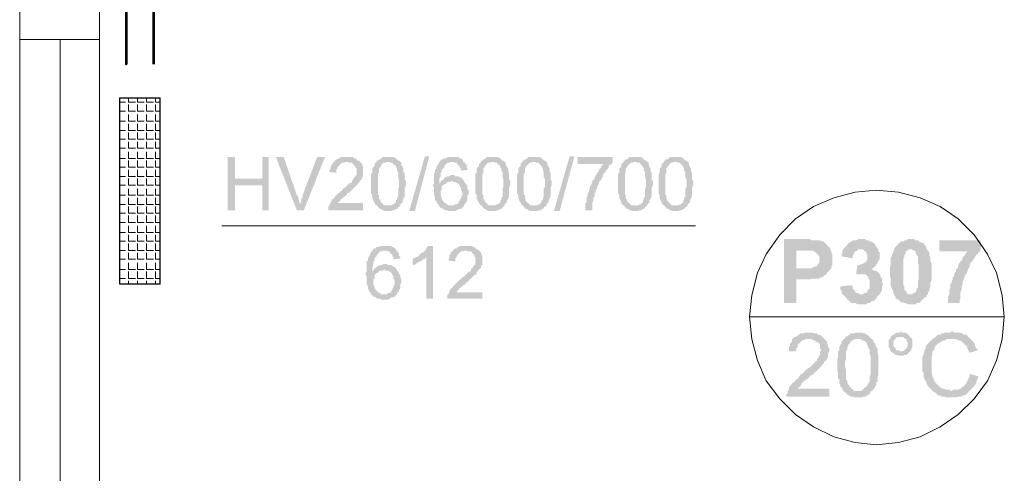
# Model space of a CAD drawing. Header units: millimetres. Extents: x 16 to 647, y 3 to 417.
# Tile 38 of 80: x 160 to 197, y 222 to 239. Entities that reach past the tile are written whole.
import ezdxf

# ---------------------------------------------------------------- set-up
doc = ezdxf.new("R2010")
doc.units = ezdxf.units.MM
doc.header["$MEASUREMENT"] = 0
doc.layers.get('0').update_dxf_attribs({"linetype": 'CONTINUOUS'})

msp = doc.modelspace()

# ---------------------------------------------------------------- hatches: boundary and pattern name
for points in [[(174.422, 231.972), (175.018, 234.04), (175.183, 234.04), (174.637, 231.972)], [(179.882, 231.972), (180.478, 234.04), (180.66, 234.04), (180.097, 231.972)], [(167.854, 234.007), (167.572, 234.007), (167.572, 232.005), (167.854, 232.005), (167.854, 232.948), (168.879, 232.948), (167.854, 233.196)], [(169.128, 234.007), (168.879, 234.007), (168.879, 233.196), (167.854, 233.196), (168.879, 232.948), (168.879, 232.005), (169.128, 232.005)], [(169.69, 234.007), (169.392, 234.007), (170.186, 232.005), (170.319, 232.22), (170.302, 232.237), (170.269, 232.303), (170.269, 232.386), (170.236, 232.435), (170.236, 232.518), (170.186, 232.568)], [(171.245, 234.007), (170.948, 234.007), (170.402, 232.568), (170.402, 232.468), (170.352, 232.435), (170.352, 232.353), (170.319, 232.27), (170.319, 232.22), (170.186, 232.005), (170.451, 232.005)], [(172.569, 233.825), (172.056, 233.825), (172.089, 233.825), (172.139, 233.792), (172.271, 233.792), (172.304, 233.742), (172.354, 233.709), (172.337, 233.709), (172.387, 233.66), (172.387, 233.627), (172.437, 233.577), (172.437, 233.329), (172.387, 233.279), (172.354, 233.246), (172.304, 233.147), (172.288, 233.163), (172.271, 233.114), (172.271, 233.064), (172.222, 233.031), (172.188, 233.031), (172.139, 232.981), (172.089, 232.948), (172.056, 232.899), (172.006, 232.866), (171.924, 232.816), (171.891, 232.733), (171.841, 232.733), (171.808, 232.684), (171.758, 232.65), (171.709, 232.601), (171.676, 232.568), (171.626, 232.518), (171.593, 232.468), (171.593, 232.435), (171.543, 232.435), (171.51, 232.386), (171.46, 232.303), (171.46, 232.27), (171.411, 232.22), (171.411, 232.187), (171.378, 232.138), (171.378, 232.005), (172.685, 232.005), (172.685, 232.27), (171.709, 232.27), (171.758, 232.303), (171.808, 232.353), (171.841, 232.386), (171.824, 232.402), (171.891, 232.435), (171.874, 232.452), (171.924, 232.468), (171.973, 232.518), (172.056, 232.568), (172.089, 232.65), (172.139, 232.65), (172.188, 232.684), (172.222, 232.733), (172.271, 232.766), (172.304, 232.816), (172.354, 232.866), (172.387, 232.899), (172.437, 232.948), (172.47, 232.948), (172.47, 232.981), (172.47, 232.998), (172.519, 233.031), (172.569, 233.114), (172.602, 233.147), (172.652, 233.196), (172.652, 233.246), (172.635, 233.246), (172.685, 233.279), (172.685, 233.445), (172.685, 233.627), (172.652, 233.709), (172.652, 233.742), (172.602, 233.792)], [(172.056, 234.007), (171.841, 234.007), (171.808, 233.958), (171.758, 233.958), (171.709, 233.924), (171.676, 233.924), (171.626, 233.875), (171.593, 233.825), (171.543, 233.792), (171.51, 233.742), (171.51, 233.709), (171.46, 233.66), (171.46, 233.577), (171.411, 233.494), (171.411, 233.445), (171.676, 233.412), (171.676, 233.527), (171.709, 233.577), (171.709, 233.627), (171.758, 233.66), (171.808, 233.709), (171.808, 233.742), (171.841, 233.742), (171.891, 233.792), (171.973, 233.792), (172.006, 233.825), (172.569, 233.825), (172.519, 233.875), (172.47, 233.875), (172.437, 233.924), (172.387, 233.958), (172.354, 233.958), (172.304, 234.007), (172.139, 234.007)], [(173.198, 233.825), (173.148, 233.792), (173.115, 233.742), (173.115, 233.66), (173.065, 233.627), (173.032, 233.577), (173.032, 233.412), (172.983, 233.362), (172.983, 232.65), (173.032, 232.568), (173.032, 232.435), (173.065, 232.386), (173.065, 232.353), (173.115, 232.303), (173.115, 232.27), (173.148, 232.22), (173.148, 232.187), (173.628, 232.187), (173.496, 232.187), (173.446, 232.22), (173.413, 232.27), (173.363, 232.303), (173.33, 232.353), (173.33, 232.386), (173.314, 232.402), (173.28, 232.435), (173.28, 232.568), (173.247, 232.601), (173.247, 233.362), (173.28, 233.412), (173.28, 233.577), (173.33, 233.627), (173.33, 233.66), (173.363, 233.66), (173.363, 233.709), (173.413, 233.742), (173.446, 233.792), (173.529, 233.792), (173.578, 233.825), (173.628, 233.825)], [(173.628, 234.007), (173.413, 234.007), (173.363, 233.958), (173.33, 233.924), (173.28, 233.924), (173.247, 233.875), (173.198, 233.875), (173.198, 233.825), (173.661, 233.825), (173.711, 233.792), (173.793, 233.792), (173.826, 233.742), (173.876, 233.709), (173.926, 233.66), (173.926, 233.627), (173.959, 233.577), (173.959, 233.494), (174.008, 233.445), (174.008, 233.246), (174.042, 233.147), (174.042, 232.981), (174.042, 232.899), (174.008, 232.816), (174.008, 232.518), (173.959, 232.468), (173.959, 232.386), (173.926, 232.386), (173.926, 232.303), (173.876, 232.27), (173.826, 232.22), (173.793, 232.22), (173.744, 232.187), (173.198, 232.187), (173.247, 232.138), (173.28, 232.088), (173.33, 232.055), (173.363, 232.055), (173.413, 232.005), (173.446, 232.005), (173.496, 231.972), (173.744, 231.972), (173.793, 232.005), (173.876, 232.005), (173.926, 232.055), (173.959, 232.055), (174.008, 232.088), (173.992, 232.104), (174.042, 232.138), (174.091, 232.187), (174.091, 232.22), (174.124, 232.27), (174.174, 232.303), (174.174, 232.386), (174.207, 232.435), (174.207, 232.468), (174.257, 232.518), (174.257, 232.866), (174.306, 232.948), (174.306, 233.114), (174.257, 233.147), (174.257, 233.412), (174.207, 233.445), (174.207, 233.577), (174.174, 233.627), (174.174, 233.66), (174.124, 233.709), (174.124, 233.792), (174.124, 233.809), (174.091, 233.825), (174.042, 233.875), (174.008, 233.875), (173.959, 233.924), (173.926, 233.958), (173.909, 233.974), (173.826, 234.007), (173.711, 234.007)], [(175.564, 233.825), (175.564, 233.792), (175.531, 233.792), (175.531, 233.742), (175.481, 233.709), (175.481, 233.66), (175.448, 233.627), (175.448, 233.577), (175.398, 233.527), (175.398, 233.445), (175.365, 233.412), (175.365, 233.031), (175.316, 232.948), (175.299, 232.948), (175.365, 232.866), (175.365, 232.568), (175.398, 232.468), (175.398, 232.386), (175.448, 232.353), (175.448, 232.303), (175.481, 232.27), (175.481, 232.22), (175.531, 232.22), (175.531, 232.187), (175.564, 232.138), (175.613, 232.088), (175.646, 232.088), (175.696, 232.055), (175.779, 232.005), (175.862, 232.005), (175.911, 231.972), (176.159, 231.972), (176.209, 232.005), (176.242, 232.005), (176.292, 232.055), (176.374, 232.055), (176.424, 232.088), (176.457, 232.138), (176.507, 232.187), (175.911, 232.187), (175.862, 232.22), (175.828, 232.22), (175.828, 232.27), (175.779, 232.27), (175.746, 232.303), (175.696, 232.353), (175.646, 232.435), (175.646, 232.468), (175.613, 232.568), (175.613, 232.733), (175.646, 232.766), (175.646, 232.899), (175.696, 232.948), (175.746, 232.981), (175.779, 232.981), (175.828, 233.031), (175.564, 233.031), (175.564, 233.196), (175.613, 233.279), (175.613, 233.412), (175.646, 233.445), (175.646, 233.527), (175.696, 233.577), (175.746, 233.627), (175.746, 233.66), (175.779, 233.709), (175.828, 233.742), (175.862, 233.792), (175.911, 233.792), (175.994, 233.825), (176.044, 233.825)], [(176.044, 234.007), (175.862, 234.007), (175.828, 233.958), (175.746, 233.958), (175.696, 233.924), (175.646, 233.924), (175.613, 233.875), (175.564, 233.825), (176.077, 233.825), (176.159, 233.792), (176.209, 233.792), (176.242, 233.742), (176.292, 233.709), (176.275, 233.709), (176.325, 233.66), (176.325, 233.627), (176.374, 233.577), (176.374, 233.494), (176.623, 233.527), (176.623, 233.577), (176.59, 233.627), (176.59, 233.709), (176.54, 233.742), (176.507, 233.825), (176.457, 233.825), (176.457, 233.875), (176.424, 233.924), (176.374, 233.958), (176.325, 233.958), (176.292, 234.007), (176.126, 234.007)], [(177.136, 233.825), (177.102, 233.792), (177.053, 233.742), (177.053, 233.66), (177.003, 233.627), (176.97, 233.577), (176.97, 233.412), (176.92, 233.362), (176.92, 232.65), (176.97, 232.568), (176.97, 232.435), (177.003, 232.386), (177.003, 232.353), (177.053, 232.303), (177.053, 232.27), (177.102, 232.22), (177.102, 232.187), (177.566, 232.187), (177.433, 232.187), (177.384, 232.22), (177.351, 232.27), (177.301, 232.303), (177.268, 232.353), (177.268, 232.386), (177.251, 232.402), (177.218, 232.435), (177.218, 232.568), (177.185, 232.601), (177.185, 233.362), (177.218, 233.412), (177.218, 233.577), (177.268, 233.627), (177.268, 233.66), (177.301, 233.66), (177.301, 233.709), (177.351, 233.742), (177.384, 233.792), (177.483, 233.792), (177.516, 233.825), (177.566, 233.825)], [(177.566, 234.007), (177.351, 234.007), (177.301, 233.958), (177.268, 233.924), (177.218, 233.924), (177.185, 233.875), (177.136, 233.875), (177.136, 233.825), (177.599, 233.825), (177.648, 233.792), (177.731, 233.792), (177.764, 233.742), (177.814, 233.709), (177.864, 233.66), (177.864, 233.627), (177.897, 233.577), (177.897, 233.494), (177.946, 233.445), (177.946, 233.246), (177.979, 233.147), (177.979, 232.981), (177.979, 232.899), (177.946, 232.816), (177.946, 232.518), (177.897, 232.468), (177.897, 232.386), (177.864, 232.386), (177.864, 232.303), (177.814, 232.27), (177.764, 232.22), (177.731, 232.22), (177.682, 232.187), (177.136, 232.187), (177.185, 232.138), (177.218, 232.088), (177.268, 232.055), (177.301, 232.055), (177.351, 232.005), (177.384, 232.005), (177.433, 231.972), (177.682, 231.972), (177.731, 232.005), (177.814, 232.005), (177.864, 232.055), (177.897, 232.055), (177.946, 232.088), (177.93, 232.104), (177.979, 232.138), (178.029, 232.187), (178.029, 232.22), (178.062, 232.27), (178.112, 232.303), (178.112, 232.386), (178.161, 232.435), (178.161, 232.468), (178.194, 232.518), (178.194, 232.866), (178.244, 232.948), (178.244, 233.114), (178.194, 233.147), (178.194, 233.412), (178.161, 233.445), (178.161, 233.577), (178.112, 233.627), (178.112, 233.66), (178.062, 233.709), (178.062, 233.792), (178.062, 233.809), (178.029, 233.825), (177.979, 233.875), (177.946, 233.875), (177.897, 233.924), (177.864, 233.958), (177.847, 233.974), (177.764, 234.007), (177.648, 234.007)], [(178.707, 233.825), (178.658, 233.792), (178.625, 233.742), (178.625, 233.66), (178.575, 233.627), (178.542, 233.577), (178.542, 233.412), (178.492, 233.362), (178.492, 232.65), (178.542, 232.568), (178.542, 232.435), (178.575, 232.386), (178.575, 232.353), (178.625, 232.303), (178.625, 232.27), (178.658, 232.22), (178.658, 232.187), (179.121, 232.187), (179.005, 232.187), (178.956, 232.22), (178.922, 232.27), (178.873, 232.303), (178.823, 232.353), (178.823, 232.386), (178.823, 232.402), (178.79, 232.435), (178.79, 232.568), (178.74, 232.601), (178.74, 233.362), (178.79, 233.412), (178.79, 233.577), (178.823, 233.627), (178.823, 233.66), (178.873, 233.66), (178.873, 233.709), (178.922, 233.742), (178.956, 233.792), (179.038, 233.792), (179.088, 233.825), (179.121, 233.825)], [(179.121, 234.007), (178.922, 234.007), (178.873, 233.958), (178.823, 233.924), (178.79, 233.924), (178.74, 233.875), (178.707, 233.875), (178.707, 233.825), (179.171, 233.825), (179.22, 233.792), (179.303, 233.792), (179.336, 233.742), (179.386, 233.709), (179.419, 233.66), (179.419, 233.627), (179.468, 233.577), (179.468, 233.494), (179.502, 233.445), (179.502, 233.246), (179.551, 233.147), (179.551, 232.981), (179.551, 232.899), (179.502, 232.816), (179.502, 232.518), (179.468, 232.468), (179.468, 232.386), (179.419, 232.386), (179.419, 232.303), (179.386, 232.27), (179.336, 232.22), (179.303, 232.22), (179.253, 232.187), (178.707, 232.187), (178.74, 232.138), (178.79, 232.088), (178.823, 232.055), (178.873, 232.055), (178.922, 232.005), (178.956, 232.005), (179.005, 231.972), (179.253, 231.972), (179.303, 232.005), (179.386, 232.005), (179.419, 232.055), (179.468, 232.055), (179.502, 232.088), (179.502, 232.104), (179.551, 232.138), (179.601, 232.187), (179.601, 232.22), (179.634, 232.27), (179.684, 232.303), (179.684, 232.386), (179.717, 232.435), (179.717, 232.468), (179.766, 232.518), (179.766, 232.866), (179.799, 232.948), (179.799, 233.114), (179.766, 233.147), (179.766, 233.412), (179.717, 233.445), (179.717, 233.577), (179.684, 233.627), (179.684, 233.66), (179.634, 233.709), (179.634, 233.792), (179.617, 233.809), (179.601, 233.825), (179.551, 233.875), (179.502, 233.875), (179.468, 233.924), (179.419, 233.958), (179.419, 233.974), (179.336, 234.007), (179.22, 234.007)], [(182.099, 234.007), (180.776, 234.007), (180.776, 233.742), (181.752, 233.742), (181.719, 233.709), (181.669, 233.66), (181.669, 233.627), (181.619, 233.577), (181.586, 233.527), (181.586, 233.494), (181.537, 233.445), (181.504, 233.362), (181.454, 233.329), (181.454, 233.279), (181.421, 233.246), (181.421, 233.196), (181.371, 233.147), (181.338, 233.114), (181.338, 233.064), (181.288, 232.981), (181.288, 232.948), (181.239, 232.899), (181.239, 232.866), (181.206, 232.766), (181.206, 232.684), (181.156, 232.65), (181.156, 232.568), (181.123, 232.468), (181.123, 232.303), (181.073, 232.27), (181.073, 232.005), (181.338, 232.005), (181.338, 232.303), (181.371, 232.353), (181.371, 232.468), (181.421, 232.518), (181.421, 232.65), (181.454, 232.684), (181.454, 232.733), (181.504, 232.816), (181.504, 232.866), (181.537, 232.899), (181.537, 232.948), (181.586, 232.981), (181.586, 233.064), (181.619, 233.114), (181.669, 233.147), (181.669, 233.196), (181.719, 233.246), (181.719, 233.279), (181.752, 233.362), (181.801, 233.412), (181.834, 233.445), (181.834, 233.494), (181.884, 233.527), (181.917, 233.577), (181.967, 233.66), (181.95, 233.676), (182, 233.709), (182.05, 233.742), (182.099, 233.792)], [(182.513, 233.825), (182.48, 233.792), (182.43, 233.742), (182.43, 233.66), (182.397, 233.627), (182.347, 233.577), (182.347, 233.412), (182.298, 233.362), (182.298, 232.65), (182.347, 232.568), (182.347, 232.435), (182.397, 232.386), (182.397, 232.353), (182.43, 232.303), (182.43, 232.27), (182.48, 232.22), (182.48, 232.187), (182.943, 232.187), (182.811, 232.187), (182.778, 232.22), (182.728, 232.27), (182.678, 232.303), (182.645, 232.353), (182.645, 232.386), (182.629, 232.402), (182.596, 232.435), (182.596, 232.568), (182.562, 232.601), (182.562, 233.362), (182.596, 233.412), (182.596, 233.577), (182.645, 233.627), (182.645, 233.66), (182.678, 233.66), (182.678, 233.709), (182.728, 233.742), (182.778, 233.792), (182.86, 233.792), (182.893, 233.825), (182.943, 233.825)], [(182.943, 234.007), (182.728, 234.007), (182.678, 233.958), (182.645, 233.924), (182.596, 233.924), (182.562, 233.875), (182.513, 233.875), (182.513, 233.825), (182.976, 233.825), (183.026, 233.792), (183.108, 233.792), (183.158, 233.742), (183.191, 233.709), (183.241, 233.66), (183.241, 233.627), (183.274, 233.577), (183.274, 233.494), (183.324, 233.445), (183.324, 233.246), (183.357, 233.147), (183.357, 232.981), (183.357, 232.899), (183.324, 232.816), (183.324, 232.518), (183.274, 232.468), (183.274, 232.386), (183.241, 232.386), (183.241, 232.303), (183.191, 232.27), (183.158, 232.22), (183.108, 232.22), (183.059, 232.187), (182.513, 232.187), (182.562, 232.138), (182.596, 232.088), (182.645, 232.055), (182.678, 232.055), (182.728, 232.005), (182.778, 232.005), (182.811, 231.972), (183.059, 231.972), (183.108, 232.005), (183.191, 232.005), (183.241, 232.055), (183.274, 232.055), (183.324, 232.088), (183.307, 232.104), (183.357, 232.138), (183.406, 232.187), (183.406, 232.22), (183.456, 232.27), (183.489, 232.303), (183.489, 232.386), (183.539, 232.435), (183.539, 232.468), (183.572, 232.518), (183.572, 232.866), (183.621, 232.948), (183.621, 233.114), (183.572, 233.147), (183.572, 233.412), (183.539, 233.445), (183.539, 233.577), (183.489, 233.627), (183.489, 233.66), (183.456, 233.709), (183.456, 233.792), (183.439, 233.809), (183.406, 233.825), (183.357, 233.875), (183.324, 233.875), (183.274, 233.924), (183.241, 233.958), (183.224, 233.974), (183.158, 234.007), (183.026, 234.007)], [(184.035, 233.825), (184.002, 233.792), (183.952, 233.742), (183.952, 233.66), (183.919, 233.627), (183.87, 233.577), (183.87, 233.412), (183.836, 233.362), (183.836, 232.65), (183.87, 232.568), (183.87, 232.435), (183.919, 232.386), (183.919, 232.353), (183.952, 232.303), (183.952, 232.27), (184.002, 232.22), (184.002, 232.187), (184.465, 232.187), (184.333, 232.187), (184.3, 232.22), (184.25, 232.27), (184.217, 232.303), (184.167, 232.353), (184.167, 232.386), (184.151, 232.402), (184.118, 232.435), (184.118, 232.568), (184.085, 232.601), (184.085, 233.362), (184.118, 233.412), (184.118, 233.577), (184.167, 233.627), (184.167, 233.66), (184.217, 233.66), (184.217, 233.709), (184.25, 233.742), (184.3, 233.792), (184.382, 233.792), (184.416, 233.825), (184.465, 233.825)], [(184.465, 234.007), (184.25, 234.007), (184.217, 233.958), (184.167, 233.924), (184.118, 233.924), (184.085, 233.875), (184.035, 233.875), (184.035, 233.825), (184.515, 233.825), (184.548, 233.792), (184.631, 233.792), (184.68, 233.742), (184.713, 233.709), (184.763, 233.66), (184.763, 233.627), (184.796, 233.577), (184.796, 233.494), (184.846, 233.445), (184.846, 233.246), (184.895, 233.147), (184.895, 232.981), (184.895, 232.899), (184.846, 232.816), (184.846, 232.518), (184.796, 232.468), (184.796, 232.386), (184.763, 232.386), (184.763, 232.303), (184.713, 232.27), (184.68, 232.22), (184.631, 232.22), (184.598, 232.187), (184.035, 232.187), (184.085, 232.138), (184.118, 232.088), (184.167, 232.055), (184.217, 232.055), (184.25, 232.005), (184.3, 232.005), (184.333, 231.972), (184.598, 231.972), (184.631, 232.005), (184.713, 232.005), (184.763, 232.055), (184.796, 232.055), (184.846, 232.088), (184.829, 232.104), (184.895, 232.138), (184.928, 232.187), (184.928, 232.22), (184.978, 232.27), (185.011, 232.303), (185.011, 232.386), (185.061, 232.435), (185.061, 232.468), (185.094, 232.518), (185.094, 232.866), (185.144, 232.948), (185.144, 233.114), (185.094, 233.147), (185.094, 233.412), (185.061, 233.445), (185.061, 233.577), (185.011, 233.627), (185.011, 233.66), (184.978, 233.709), (184.978, 233.792), (184.962, 233.809), (184.928, 233.825), (184.895, 233.875), (184.846, 233.875), (184.796, 233.924), (184.763, 233.958), (184.746, 233.974), (184.68, 234.007), (184.548, 234.007)], [(176.077, 233.329), (175.994, 233.329), (175.944, 233.279), (175.862, 233.279), (175.779, 233.246), (175.762, 233.246), (175.746, 233.196), (175.696, 233.147), (175.646, 233.147), (175.613, 233.064), (175.564, 233.031), (175.828, 233.031), (175.862, 233.064), (175.944, 233.064), (176.044, 233.114), (176.507, 233.114), (176.457, 233.147), (176.424, 233.196), (176.374, 233.246), (176.325, 233.246), (176.292, 233.279), (176.159, 233.279), (176.126, 233.329)], [(176.507, 233.114), (176.044, 233.114), (176.077, 233.064), (176.159, 233.064), (176.209, 233.031), (176.242, 233.031), (176.292, 232.981), (176.325, 232.948), (176.325, 232.899), (176.374, 232.866), (176.374, 232.766), (176.424, 232.684), (176.424, 232.568), (176.374, 232.468), (176.374, 232.435), (176.325, 232.386), (176.325, 232.353), (176.292, 232.303), (176.292, 232.27), (176.209, 232.22), (176.159, 232.22), (176.126, 232.187), (176.044, 232.187), (176.507, 232.187), (176.507, 232.22), (176.54, 232.27), (176.59, 232.303), (176.59, 232.353), (176.623, 232.386), (176.623, 232.568), (176.672, 232.601), (176.672, 232.733), (176.623, 232.816), (176.623, 232.899), (176.59, 232.948), (176.59, 232.981), (176.54, 233.031), (176.507, 233.064)], [(189.33, 230.913), (188.568, 230.913), (188.568, 228.498), (189.032, 228.498), (189.032, 229.391), (189.545, 229.391), (189.627, 229.424), (189.892, 229.424), (189.925, 229.474), (190.008, 229.474), (190.058, 229.507), (190.091, 229.556), (190.14, 229.556), (190.19, 229.639), (190.223, 229.689), (190.273, 229.722), (190.306, 229.772), (189.032, 229.805), (189.032, 230.483), (189.296, 230.483), (190.306, 230.533), (190.306, 230.566), (190.273, 230.615), (190.223, 230.648), (190.19, 230.698), (190.14, 230.748), (190.091, 230.781), (190.058, 230.83), (189.975, 230.83), (189.925, 230.864), (189.594, 230.864), (189.545, 230.913), (189.412, 230.913)], [(191.447, 230.913), (191.365, 230.913), (191.282, 230.864), (191.15, 230.864), (191.116, 230.83), (191.034, 230.781), (190.984, 230.748), (190.951, 230.698), (190.901, 230.648), (190.868, 230.615), (190.819, 230.566), (190.819, 230.533), (191.53, 230.533), (191.58, 230.483), (191.629, 230.45), (191.662, 230.45), (191.662, 230.4), (191.712, 230.318), (191.712, 230.152), (191.662, 230.069), (191.629, 230.02), (191.58, 230.02), (191.53, 229.97), (191.497, 229.97), (191.414, 229.937), (191.332, 229.937), (191.282, 229.556), (191.282, 229.59), (191.497, 229.59), (192.126, 229.639), (192.093, 229.689), (192.01, 229.722), (191.96, 229.722), (191.878, 229.772), (191.828, 229.772), (191.927, 229.805), (191.96, 229.854), (192.01, 229.887), (192.043, 229.937), (192.093, 230.02), (192.126, 230.069), (192.126, 230.102), (192.175, 230.152), (192.175, 230.4), (192.126, 230.45), (192.126, 230.533), (192.093, 230.566), (192.043, 230.615), (192.01, 230.698), (191.993, 230.715), (191.96, 230.748), (191.927, 230.781), (191.828, 230.83), (191.795, 230.83), (191.745, 230.864), (191.662, 230.864), (191.629, 230.913), (191.53, 230.913)], [(193.367, 230.913), (193.234, 230.913), (193.185, 230.864), (193.102, 230.864), (193.069, 230.83), (192.986, 230.83), (192.936, 230.781), (192.887, 230.748), (192.854, 230.698), (192.804, 230.648), (192.804, 230.665), (192.771, 230.615), (192.721, 230.566), (192.721, 230.483), (192.688, 230.45), (192.688, 230.4), (192.639, 230.351), (192.639, 230.268), (192.589, 230.235), (192.589, 229.937), (192.556, 229.854), (192.556, 229.689), (192.556, 229.507), (192.589, 229.424), (192.589, 229.126), (192.639, 229.044), (192.639, 229.01), (192.688, 228.961), (192.688, 228.878), (192.721, 228.828), (192.721, 228.795), (192.771, 228.746), (192.771, 228.713), (192.754, 228.713), (192.804, 228.663), (192.887, 228.63), (192.936, 228.58), (192.986, 228.531), (193.019, 228.531), (193.102, 228.498), (193.152, 228.498), (193.234, 228.448), (193.532, 228.448), (193.565, 228.498), (193.648, 228.498), (193.698, 228.531), (193.747, 228.58), (193.78, 228.63), (193.83, 228.663), (193.863, 228.713), (193.913, 228.713), (193.946, 228.746), (193.946, 228.795), (193.367, 228.828), (193.267, 228.828), (193.185, 228.878), (193.185, 228.911), (193.152, 228.961), (193.102, 229.01), (193.102, 229.126), (193.069, 229.176), (193.069, 229.689), (193.069, 230.185), (193.102, 230.235), (193.102, 230.318), (193.152, 230.351), (193.152, 230.45), (193.185, 230.483), (193.234, 230.483), (193.267, 230.533), (193.946, 230.533), (193.946, 230.566), (193.913, 230.615), (193.913, 230.648), (193.863, 230.698), (193.83, 230.748), (193.78, 230.781), (193.747, 230.781), (193.648, 230.83), (193.615, 230.864), (193.532, 230.864), (193.482, 230.913), (193.4, 230.913)], [(195.981, 230.864), (194.426, 230.864), (194.426, 230.45), (195.484, 230.45), (195.435, 230.4), (195.385, 230.318), (195.352, 230.268), (195.302, 230.235), (195.302, 230.185), (195.269, 230.102), (195.22, 230.069), (195.187, 230.02), (195.137, 229.937), (195.137, 229.887), (195.104, 229.805), (195.054, 229.772), (195.054, 229.689), (195.005, 229.639), (194.972, 229.556), (194.972, 229.507), (194.922, 229.474), (194.922, 229.391), (194.889, 229.341), (194.889, 229.259), (194.839, 229.209), (194.839, 229.093), (194.806, 229.01), (194.806, 228.828), (194.756, 228.746), (194.756, 228.498), (195.187, 228.498), (195.187, 228.63), (195.22, 228.663), (195.22, 228.911), (195.269, 229.01), (195.269, 229.126), (195.302, 229.209), (195.302, 229.292), (195.352, 229.391), (195.352, 229.424), (195.385, 229.507), (195.385, 229.556), (195.435, 229.59), (195.484, 229.689), (195.484, 229.722), (195.518, 229.805), (195.567, 229.854), (195.567, 229.937), (195.6, 229.97), (195.584, 229.987), (195.65, 230.069), (195.683, 230.102), (195.733, 230.185), (195.766, 230.235), (195.815, 230.318), (195.865, 230.351), (195.898, 230.4), (195.948, 230.45), (195.981, 230.483), (195.981, 230.533)], [(173.032, 230.483), (173.032, 230.45), (172.983, 230.45), (172.983, 230.4), (172.95, 230.351), (172.95, 230.318), (172.9, 230.268), (172.9, 230.235), (172.867, 230.185), (172.867, 230.102), (172.817, 230.069), (172.817, 229.689), (172.768, 229.59), (172.768, 229.606), (172.817, 229.507), (172.817, 229.209), (172.867, 229.126), (172.867, 229.044), (172.9, 229.01), (172.9, 228.961), (172.95, 228.911), (172.95, 228.878), (172.983, 228.878), (172.983, 228.828), (173.032, 228.795), (173.065, 228.746), (173.115, 228.746), (173.148, 228.713), (173.247, 228.663), (173.33, 228.663), (173.363, 228.63), (173.628, 228.63), (173.661, 228.663), (173.711, 228.663), (173.744, 228.713), (173.826, 228.713), (173.876, 228.746), (173.926, 228.795), (173.959, 228.828), (173.363, 228.828), (173.33, 228.878), (173.28, 228.878), (173.28, 228.911), (173.247, 228.911), (173.198, 228.961), (173.148, 229.01), (173.115, 229.093), (173.115, 229.126), (173.065, 229.209), (173.065, 229.391), (173.115, 229.424), (173.115, 229.556), (173.148, 229.59), (173.198, 229.639), (173.247, 229.639), (173.28, 229.689), (173.032, 229.689), (173.032, 229.854), (173.065, 229.937), (173.065, 230.069), (173.115, 230.102), (173.115, 230.185), (173.148, 230.235), (173.198, 230.268), (173.198, 230.318), (173.247, 230.351), (173.28, 230.4), (173.33, 230.45), (173.363, 230.45), (173.446, 230.483), (173.496, 230.483)], [(173.496, 230.648), (173.33, 230.648), (173.28, 230.615), (173.198, 230.615), (173.148, 230.566), (173.115, 230.566), (173.065, 230.533), (173.032, 230.483), (173.529, 230.483), (173.628, 230.45), (173.661, 230.45), (173.711, 230.4), (173.744, 230.351), (173.744, 230.367), (173.793, 230.318), (173.793, 230.268), (173.826, 230.235), (173.826, 230.152), (174.091, 230.185), (174.091, 230.235), (174.042, 230.268), (174.042, 230.351), (174.008, 230.4), (173.959, 230.483), (173.926, 230.483), (173.926, 230.533), (173.876, 230.566), (173.826, 230.615), (173.793, 230.615), (173.744, 230.648), (173.578, 230.648)], [(175.316, 230.648), (175.15, 230.648), (175.1, 230.615), (175.067, 230.566), (175.067, 230.533), (175.018, 230.483), (174.985, 230.45), (174.935, 230.4), (174.885, 230.4), (174.852, 230.351), (174.803, 230.318), (174.77, 230.268), (174.72, 230.235), (175.067, 230.235), (175.067, 228.663), (175.316, 228.663)], [(177.053, 230.483), (176.54, 230.483), (176.59, 230.483), (176.623, 230.45), (176.755, 230.45), (176.805, 230.4), (176.838, 230.351), (176.821, 230.367), (176.887, 230.318), (176.887, 230.268), (176.92, 230.235), (176.92, 229.97), (176.887, 229.937), (176.838, 229.887), (176.805, 229.805), (176.788, 229.821), (176.755, 229.772), (176.755, 229.722), (176.705, 229.689), (176.672, 229.689), (176.623, 229.639), (176.59, 229.59), (176.54, 229.556), (176.507, 229.507), (176.424, 229.474), (176.374, 229.391), (176.325, 229.391), (176.292, 229.341), (176.242, 229.292), (176.209, 229.259), (176.159, 229.209), (176.126, 229.176), (176.077, 229.126), (176.077, 229.093), (176.044, 229.093), (175.994, 229.044), (175.944, 228.961), (175.944, 228.911), (175.911, 228.878), (175.911, 228.828), (175.895, 228.845), (175.862, 228.795), (175.862, 228.663), (177.185, 228.663), (177.185, 228.911), (176.209, 228.911), (176.242, 228.961), (176.292, 229.01), (176.325, 229.044), (176.325, 229.06), (176.374, 229.093), (176.358, 229.093), (176.424, 229.126), (176.457, 229.176), (176.54, 229.209), (176.59, 229.292), (176.623, 229.292), (176.672, 229.341), (176.705, 229.391), (176.755, 229.424), (176.805, 229.474), (176.838, 229.507), (176.887, 229.556), (176.92, 229.59), (176.97, 229.59), (176.97, 229.639), (176.954, 229.656), (177.003, 229.689), (177.053, 229.772), (177.102, 229.805), (177.136, 229.854), (177.136, 229.887), (177.119, 229.904), (177.185, 229.937), (177.185, 230.102), (177.185, 230.268), (177.136, 230.351), (177.136, 230.4), (177.102, 230.45)], [(176.54, 230.648), (176.325, 230.648), (176.292, 230.615), (176.242, 230.615), (176.209, 230.566), (176.159, 230.566), (176.126, 230.533), (176.077, 230.483), (176.044, 230.45), (175.994, 230.4), (175.994, 230.351), (175.944, 230.318), (175.944, 230.235), (175.911, 230.152), (175.911, 230.102), (176.159, 230.069), (176.159, 230.185), (176.209, 230.235), (176.209, 230.268), (176.242, 230.318), (176.292, 230.351), (176.292, 230.4), (176.325, 230.4), (176.374, 230.45), (176.457, 230.45), (176.507, 230.483), (177.053, 230.483), (177.003, 230.533), (176.97, 230.533), (176.92, 230.566), (176.887, 230.615), (176.838, 230.615), (176.805, 230.648), (176.623, 230.648)], [(190.306, 230.533), (189.296, 230.483), (189.627, 230.483), (189.677, 230.45), (189.71, 230.45), (189.76, 230.4), (189.809, 230.351), (189.842, 230.318), (189.892, 230.268), (189.892, 230.02), (189.842, 229.97), (189.809, 229.887), (189.76, 229.887), (189.677, 229.854), (189.66, 229.871), (189.627, 229.805), (189.032, 229.805), (190.306, 229.772), (190.355, 229.805), (190.355, 229.887), (190.388, 229.937), (190.388, 230.318), (190.355, 230.4), (190.355, 230.45)], [(190.819, 230.533), (190.769, 230.483), (190.769, 230.4), (190.736, 230.351), (190.736, 230.268), (191.15, 230.185), (191.15, 230.268), (191.199, 230.351), (191.199, 230.4), (191.249, 230.45), (191.282, 230.45), (191.332, 230.483), (191.365, 230.533), (191.447, 230.533)], [(193.946, 230.533), (193.367, 230.533), (193.449, 230.483), (193.482, 230.483), (193.532, 230.45), (193.532, 230.4), (193.565, 230.318), (193.615, 230.268), (193.615, 230.02), (193.648, 229.937), (193.648, 229.424), (193.615, 229.341), (193.615, 229.093), (193.565, 229.044), (193.565, 229.01), (193.532, 228.911), (193.482, 228.878), (193.466, 228.895), (193.4, 228.828), (193.367, 228.828), (193.946, 228.795), (193.995, 228.828), (193.995, 228.911), (194.045, 228.961), (194.045, 229.01), (194.078, 229.093), (194.078, 229.259), (194.128, 229.341), (194.128, 230.02), (194.078, 230.102), (194.078, 230.235), (194.045, 230.318), (194.045, 230.4), (193.995, 230.483)], [(173.529, 229.97), (173.446, 229.97), (173.413, 229.937), (173.33, 229.937), (173.247, 229.887), (173.231, 229.904), (173.198, 229.854), (173.148, 229.805), (173.115, 229.805), (173.065, 229.722), (173.032, 229.689), (173.28, 229.689), (173.33, 229.722), (173.413, 229.722), (173.496, 229.772), (173.959, 229.772), (173.926, 229.805), (173.876, 229.854), (173.826, 229.887), (173.793, 229.887), (173.744, 229.937), (173.628, 229.937), (173.578, 229.97)], [(174.72, 230.235), (174.687, 230.235), (174.588, 230.185), (174.554, 230.185), (174.554, 229.937), (174.588, 229.937), (174.687, 229.97), (174.72, 230.02), (174.77, 230.02), (174.803, 230.069), (174.852, 230.069), (174.885, 230.102), (174.935, 230.152), (174.985, 230.152), (175.018, 230.185), (175.067, 230.235)], [(173.959, 229.772), (173.496, 229.772), (173.529, 229.722), (173.628, 229.722), (173.661, 229.689), (173.711, 229.689), (173.744, 229.639), (173.793, 229.59), (173.793, 229.556), (173.826, 229.507), (173.826, 229.424), (173.876, 229.341), (173.876, 229.209), (173.826, 229.126), (173.826, 229.093), (173.793, 229.044), (173.793, 229.01), (173.744, 228.961), (173.744, 228.911), (173.661, 228.878), (173.628, 228.878), (173.578, 228.828), (173.496, 228.828), (173.959, 228.828), (173.959, 228.878), (174.008, 228.911), (174.042, 228.961), (174.042, 229.01), (174.091, 229.044), (174.091, 229.209), (174.124, 229.259), (174.124, 229.391), (174.091, 229.474), (174.091, 229.556), (174.042, 229.59), (174.042, 229.639), (174.008, 229.689), (173.959, 229.722)], [(192.126, 229.639), (191.497, 229.59), (191.629, 229.59), (191.662, 229.556), (191.712, 229.507), (191.745, 229.474), (191.745, 229.424), (191.795, 229.391), (191.795, 229.044), (191.745, 229.01), (191.712, 228.961), (191.712, 228.911), (191.662, 228.878), (191.58, 228.878), (191.53, 228.828), (191.447, 228.828), (192.126, 228.795), (192.175, 228.828), (192.208, 228.911), (192.258, 228.961), (192.258, 229.126), (192.308, 229.209), (192.291, 229.226), (192.258, 229.292), (192.258, 229.424), (192.208, 229.474), (192.208, 229.507), (192.175, 229.59)], [(191.116, 229.176), (190.686, 229.126), (190.686, 229.01), (190.736, 228.961), (190.736, 228.911), (190.769, 228.828), (190.819, 228.795), (190.868, 228.746), (190.901, 228.713), (190.951, 228.63), (190.984, 228.63), (191.034, 228.58), (191.067, 228.531), (191.15, 228.498), (191.282, 228.498), (191.332, 228.448), (191.662, 228.448), (191.712, 228.498), (191.795, 228.498), (191.828, 228.531), (191.878, 228.58), (191.96, 228.58), (192.01, 228.63), (192.043, 228.663), (192.043, 228.713), (192.093, 228.746), (192.126, 228.795), (191.447, 228.828), (191.414, 228.828), (191.365, 228.878), (191.282, 228.878), (191.249, 228.911), (191.249, 228.961), (191.199, 229.01), (191.15, 229.044), (191.15, 229.126)], [(189.512, 227.389), (189.379, 227.389), (189.296, 227.356), (189.164, 227.356), (189.131, 227.306), (189.081, 227.273), (188.999, 227.224), (188.949, 227.224), (188.916, 227.174), (188.866, 227.141), (188.866, 227.058), (188.833, 227.008), (188.784, 226.975), (188.784, 226.893), (188.75, 226.843), (188.75, 226.678), (189.032, 226.678), (189.032, 226.793), (189.081, 226.843), (189.081, 226.926), (189.131, 226.975), (189.164, 227.008), (189.214, 227.058), (189.247, 227.091), (189.296, 227.091), (189.379, 227.141), (190.091, 227.141), (190.058, 227.174), (190.041, 227.19), (190.008, 227.224), (189.975, 227.273), (189.892, 227.306), (189.842, 227.306), (189.809, 227.356), (189.71, 227.356), (189.627, 227.389), (189.594, 227.389)], [(191.365, 227.389), (191.282, 227.389), (191.199, 227.356), (191.067, 227.356), (191.034, 227.306), (190.984, 227.273), (190.901, 227.224), (190.885, 227.24), (190.868, 227.174), (190.819, 227.141), (191.447, 227.141), (191.497, 227.091), (191.53, 227.091), (191.629, 227.058), (191.662, 227.008), (191.712, 226.926), (191.712, 226.893), (191.745, 226.843), (191.745, 226.793), (191.795, 226.76), (191.795, 226.595), (191.828, 226.512), (191.828, 225.784), (191.795, 225.734), (191.795, 225.536), (191.745, 225.486), (191.745, 225.453), (191.712, 225.404), (191.712, 225.354), (191.662, 225.354), (191.629, 225.321), (191.58, 225.271), (191.53, 225.238), (191.497, 225.188), (191.365, 225.188), (190.819, 225.155), (190.901, 225.106), (190.951, 225.056), (190.984, 225.023), (191.034, 225.023), (191.067, 224.973), (191.15, 224.973), (191.199, 224.94), (191.497, 224.94), (191.58, 224.973), (191.629, 224.973), (191.712, 225.023), (191.745, 225.056), (191.795, 225.056), (191.795, 225.106), (191.828, 225.155), (191.878, 225.188), (191.927, 225.238), (191.96, 225.271), (192.01, 225.354), (192.043, 225.404), (192.043, 225.486), (192.026, 225.503), (192.093, 225.536), (192.093, 225.734), (192.126, 225.784), (192.126, 226.545), (192.093, 226.628), (192.093, 226.793), (192.043, 226.843), (192.01, 226.926), (192.01, 226.975), (191.96, 227.008), (191.927, 227.091), (191.911, 227.108), (191.878, 227.141), (191.828, 227.174), (191.795, 227.224), (191.745, 227.273), (191.712, 227.306), (191.662, 227.306), (191.629, 227.356), (191.58, 227.356), (191.497, 227.389), (191.414, 227.389)], [(192.986, 227.439), (192.936, 227.389), (192.804, 227.389), (192.771, 227.356), (192.688, 227.306), (192.639, 227.273), (192.622, 227.273), (192.986, 227.224), (193.069, 227.224), (193.102, 227.174), (193.152, 227.141), (193.185, 227.141), (193.185, 227.091), (193.234, 227.008), (193.234, 226.893), (193.185, 226.793), (193.152, 226.76), (193.135, 226.777), (193.102, 226.711), (193.019, 226.678), (192.986, 226.678), (193.317, 226.678), (193.367, 226.711), (193.367, 226.76), (193.4, 226.843), (193.4, 227.141), (193.367, 227.174), (193.317, 227.224), (193.267, 227.273), (193.267, 227.306), (193.185, 227.356), (193.152, 227.389), (193.019, 227.389)], [(194.922, 227.439), (194.889, 227.439), (194.839, 227.389), (194.624, 227.389), (194.591, 227.356), (194.508, 227.356), (194.459, 227.306), (194.376, 227.306), (194.326, 227.273), (194.293, 227.224), (194.21, 227.174), (194.161, 227.141), (194.128, 227.091), (194.078, 227.058), (194.045, 227.008), (193.995, 226.975), (193.946, 226.926), (193.913, 226.843), (193.913, 226.793), (193.863, 226.711), (193.863, 226.678), (193.83, 226.595), (193.83, 226.545), (193.78, 226.462), (193.78, 225.916), (193.83, 225.867), (193.83, 225.734), (193.863, 225.652), (193.863, 225.619), (193.913, 225.569), (193.896, 225.586), (193.946, 225.486), (193.946, 225.453), (193.995, 225.354), (194.045, 225.321), (194.078, 225.271), (194.128, 225.238), (194.161, 225.188), (194.889, 225.188), (194.839, 225.188), (194.806, 225.238), (194.674, 225.238), (194.591, 225.271), (194.541, 225.271), (194.459, 225.321), (194.426, 225.354), (194.376, 225.404), (194.326, 225.453), (194.293, 225.486), (194.244, 225.536), (194.21, 225.619), (194.21, 225.652), (194.194, 225.668), (194.161, 225.734), (194.161, 225.784), (194.128, 225.867), (194.128, 226.214), (194.128, 226.462), (194.161, 226.545), (194.161, 226.678), (194.21, 226.711), (194.244, 226.76), (194.244, 226.843), (194.293, 226.893), (194.326, 226.926), (194.376, 226.975), (194.459, 227.008), (194.442, 227.025), (194.508, 227.058), (194.591, 227.091), (194.624, 227.091), (194.707, 227.141), (195.6, 227.141), (195.567, 227.174), (195.518, 227.224), (195.484, 227.273), (195.435, 227.306), (195.352, 227.306), (195.302, 227.356), (195.269, 227.356), (195.187, 227.389), (194.972, 227.389)], [(190.091, 227.141), (189.512, 227.141), (189.594, 227.141), (189.677, 227.091), (189.71, 227.091), (189.76, 227.058), (189.842, 227.008), (189.826, 227.025), (189.892, 226.975), (189.925, 226.926), (189.925, 226.793), (189.975, 226.711), (189.925, 226.678), (189.925, 226.545), (189.892, 226.512), (189.842, 226.413), (189.809, 226.38), (189.809, 226.33), (189.76, 226.297), (189.71, 226.247), (189.677, 226.214), (189.627, 226.165), (189.594, 226.115), (189.545, 226.082), (189.462, 226.032), (189.412, 225.999), (189.33, 225.916), (189.296, 225.867), (189.247, 225.834), (189.164, 225.784), (189.131, 225.701), (189.081, 225.652), (189.032, 225.619), (188.999, 225.569), (188.949, 225.536), (188.916, 225.486), (188.866, 225.486), (188.833, 225.404), (188.784, 225.354), (188.75, 225.321), (188.75, 225.238), (188.701, 225.188), (188.701, 225.106), (188.651, 225.056), (188.651, 224.973), (190.273, 224.973), (190.273, 225.271), (189.081, 225.271), (189.131, 225.321), (189.164, 225.354), (189.214, 225.404), (189.214, 225.453), (189.247, 225.486), (189.296, 225.536), (189.33, 225.569), (189.412, 225.619), (189.462, 225.652), (189.545, 225.734), (189.528, 225.751), (189.627, 225.784), (189.677, 225.834), (189.76, 225.916), (189.809, 225.95), (189.842, 225.999), (189.892, 226.032), (189.925, 226.082), (189.975, 226.115), (190.008, 226.165), (190.008, 226.181), (190.058, 226.214), (190.091, 226.297), (190.14, 226.33), (190.19, 226.38), (190.19, 226.413), (190.223, 226.462), (190.223, 226.595), (190.273, 226.678), (190.273, 226.711), (190.273, 226.793), (190.223, 226.843), (190.223, 226.926), (190.19, 226.975), (190.19, 227.058), (190.14, 227.091)], [(190.819, 227.141), (190.769, 227.091), (190.736, 227.058), (190.736, 226.975), (190.686, 226.926), (190.653, 226.843), (190.653, 226.711), (190.604, 226.678), (190.604, 226.462), (190.57, 226.38), (190.57, 225.95), (190.604, 225.867), (190.604, 225.652), (190.653, 225.619), (190.653, 225.486), (190.686, 225.404), (190.686, 225.354), (190.736, 225.321), (190.769, 225.271), (190.769, 225.238), (190.819, 225.188), (190.819, 225.155), (191.365, 225.188), (191.199, 225.188), (191.15, 225.238), (191.116, 225.271), (191.067, 225.321), (191.034, 225.354), (191.034, 225.404), (190.984, 225.404), (190.984, 225.453), (190.951, 225.486), (190.951, 225.569), (190.901, 225.619), (190.901, 225.999), (190.868, 226.082), (190.868, 226.297), (190.901, 226.38), (190.901, 226.678), (190.951, 226.76), (190.951, 226.843), (190.984, 226.893), (190.984, 226.926), (191.034, 226.975), (191.067, 227.008), (191.116, 227.058), (191.15, 227.091), (191.249, 227.141), (191.365, 227.141)], [(192.639, 227.273), (192.589, 227.224), (192.556, 227.141), (192.506, 227.091), (192.506, 226.843), (192.556, 226.793), (192.556, 226.76), (192.589, 226.678), (192.639, 226.628), (192.688, 226.628), (192.721, 226.595), (192.771, 226.545), (192.854, 226.545), (192.887, 226.512), (193.069, 226.512), (193.102, 226.545), (193.185, 226.545), (193.234, 226.595), (193.267, 226.628), (193.317, 226.678), (192.936, 226.678), (192.887, 226.711), (192.804, 226.711), (192.771, 226.76), (192.771, 226.793), (192.721, 226.843), (192.688, 226.893), (192.688, 226.975), (192.688, 227.058), (192.721, 227.091), (192.771, 227.141), (192.771, 227.174), (192.854, 227.224), (192.986, 227.224)], [(195.6, 227.141), (194.889, 227.141), (195.054, 227.141), (195.137, 227.091), (195.187, 227.091), (195.269, 227.058), (195.302, 227.008), (195.352, 226.975), (195.385, 226.926), (195.435, 226.893), (195.484, 226.843), (195.484, 226.793), (195.518, 226.711), (195.567, 226.628), (195.865, 226.711), (195.865, 226.76), (195.815, 226.793), (195.766, 226.893), (195.766, 226.926), (195.733, 227.008), (195.683, 227.058), (195.65, 227.091)], [(195.567, 225.834), (195.567, 225.734), (195.518, 225.652), (195.518, 225.619), (195.484, 225.569), (195.435, 225.486), (195.435, 225.453), (195.385, 225.404), (195.352, 225.354), (195.302, 225.354), (195.269, 225.321), (195.22, 225.271), (195.137, 225.238), (194.972, 225.238), (194.889, 225.188), (194.161, 225.188), (194.21, 225.155), (194.293, 225.106), (194.326, 225.056), (194.376, 225.023), (194.426, 225.023), (194.508, 224.973), (194.624, 224.973), (194.674, 224.94), (195.054, 224.94), (195.137, 224.973), (195.269, 224.973), (195.302, 225.023), (195.385, 225.023), (195.435, 225.056), (195.484, 225.106), (195.518, 225.155), (195.567, 225.188), (195.6, 225.238), (195.65, 225.271), (195.683, 225.321), (195.733, 225.354), (195.766, 225.404), (195.815, 225.486), (195.815, 225.536), (195.865, 225.619), (195.865, 225.652), (195.898, 225.734)]]:
    msp.add_hatch(color=7).paths.add_polyline_path(points)

# ---------------------------------------------------------------- linework, layer by layer
at = {"color": 252, "linetype": 'Continuous', "lineweight": 18, "true_color": 0x989898}
for points in [[(159.73, 316.47), (159.73, 40.475)], [(162.741, 262.763), (162.741, 217.445)], [(162.741, 238.441), (159.73, 238.441)], [(161.252, 238.441), (161.252, 217.445)]]:
    msp.add_lwpolyline(points, dxfattribs=at)
at = {"color": 7, "linetype": 'Continuous', "lineweight": 53}
for points in [[(164.776, 253.564), (164.776, 237.515)], [(163.75, 240.476), (163.75, 237.515), (163.75, 237.515)]]:
    msp.add_lwpolyline(points, dxfattribs=at)
at = {"color": 7, "linetype": 'Continuous', "lineweight": 30}
for points in [[(163.502, 236.241), (165.024, 236.241), (165.024, 236.241)], [(165.024, 229.209), (163.502, 229.209), (163.502, 236.241)], [(165.024, 229.209), (165.024, 236.241), (165.024, 236.241)]]:
    msp.add_lwpolyline(points, dxfattribs=at)
at = {"color": 7, "linetype": 'Continuous', "lineweight": 20}
for points in [[(163.833, 236.075), (163.833, 236.241)], [(164.18, 236.075), (164.18, 236.241)], [(164.511, 236.075), (164.511, 236.241)], [(164.859, 236.075), (164.859, 236.241)], [(163.502, 236.075), (163.717, 236.075)], [(163.833, 236.075), (164.098, 236.075)], [(163.833, 235.744), (163.833, 235.993)], [(164.18, 236.075), (164.429, 236.075)], [(164.18, 235.744), (164.18, 235.993)], [(164.511, 236.075), (164.776, 236.075)], [(164.511, 235.744), (164.511, 235.993)], [(164.859, 236.075), (165.024, 236.075)], [(164.859, 235.744), (164.859, 235.993)], [(163.502, 235.744), (163.717, 235.744)], [(163.833, 235.744), (164.098, 235.744)], [(163.833, 235.364), (163.833, 235.612)], [(164.18, 235.744), (164.429, 235.744)], [(164.18, 235.364), (164.18, 235.612)], [(164.511, 235.744), (164.776, 235.744)], [(164.511, 235.364), (164.511, 235.612)], [(164.859, 235.744), (165.024, 235.744)], [(164.859, 235.364), (164.859, 235.612)], [(163.502, 235.364), (163.717, 235.364)], [(163.833, 235.364), (164.098, 235.364)], [(163.833, 235.016), (163.833, 235.265)], [(164.18, 235.364), (164.429, 235.364)], [(164.18, 235.016), (164.18, 235.265)], [(164.511, 235.364), (164.776, 235.364)], [(164.511, 235.016), (164.511, 235.265)], [(164.859, 235.364), (165.024, 235.364)], [(164.859, 235.016), (164.859, 235.265)], [(163.502, 235.016), (163.717, 235.016)], [(163.833, 235.016), (164.098, 235.016)], [(163.833, 234.686), (163.833, 234.934)], [(164.18, 235.016), (164.429, 235.016)], [(164.18, 234.686), (164.18, 234.934)], [(164.511, 235.016), (164.776, 235.016)], [(164.511, 234.686), (164.511, 234.934)], [(164.859, 235.016), (165.024, 235.016)], [(164.859, 234.686), (164.859, 234.934)], [(163.502, 234.686), (163.717, 234.686)], [(163.833, 234.686), (164.098, 234.686)], [(163.833, 234.338), (163.833, 234.586)], [(164.18, 234.686), (164.429, 234.686)], [(164.18, 234.338), (164.18, 234.586)], [(164.511, 234.686), (164.776, 234.686)], [(164.511, 234.338), (164.511, 234.586)], [(164.859, 234.686), (165.024, 234.686)], [(164.859, 234.338), (164.859, 234.586)], [(163.502, 234.338), (163.717, 234.338)], [(163.833, 234.338), (164.098, 234.338)], [(163.833, 233.958), (163.833, 234.206)], [(164.18, 234.338), (164.429, 234.338)], [(164.18, 233.958), (164.18, 234.206)], [(164.511, 234.338), (164.776, 234.338)], [(164.511, 233.958), (164.511, 234.206)], [(164.859, 234.338), (165.024, 234.338)], [(164.859, 233.958), (164.859, 234.206)], [(163.502, 233.958), (163.717, 233.958)], [(163.833, 233.958), (164.098, 233.958)], [(163.833, 233.627), (163.833, 233.875)], [(164.18, 233.958), (164.429, 233.958)], [(164.18, 233.627), (164.18, 233.875)], [(164.511, 233.958), (164.776, 233.958)], [(164.511, 233.627), (164.511, 233.875)], [(164.859, 233.958), (165.024, 233.958)], [(164.859, 233.627), (164.859, 233.875)], [(163.502, 233.627), (163.717, 233.627)], [(163.502, 233.279), (163.717, 233.279)], [(163.833, 233.627), (164.098, 233.627)], [(163.833, 233.279), (163.833, 233.527)], [(163.833, 233.279), (164.098, 233.279)], [(164.18, 233.627), (164.429, 233.627)], [(164.18, 233.279), (164.18, 233.527)], [(164.18, 233.279), (164.429, 233.279)], [(164.511, 233.627), (164.776, 233.627)], [(164.511, 233.279), (164.511, 233.527)], [(164.511, 233.279), (164.776, 233.279)], [(164.859, 233.627), (165.024, 233.627)], [(164.859, 233.279), (164.859, 233.527)], [(164.859, 233.279), (165.024, 233.279)], [(163.502, 232.948), (163.717, 232.948)], [(163.833, 232.948), (163.833, 233.196)], [(163.833, 232.948), (164.098, 232.948)], [(164.18, 232.948), (164.18, 233.196)], [(164.18, 232.948), (164.429, 232.948)], [(164.511, 232.948), (164.511, 233.196)], [(164.511, 232.948), (164.776, 232.948)], [(164.859, 232.948), (164.859, 233.196)], [(164.859, 232.948), (165.024, 232.948)], [(163.502, 232.568), (163.717, 232.568)], [(163.833, 232.568), (163.833, 232.816)], [(163.833, 232.568), (164.098, 232.568)], [(164.18, 232.568), (164.18, 232.816)], [(164.18, 232.568), (164.429, 232.568)], [(164.511, 232.568), (164.511, 232.816)], [(164.511, 232.568), (164.776, 232.568)], [(164.859, 232.568), (164.859, 232.816)], [(164.859, 232.568), (165.024, 232.568)], [(163.502, 232.22), (163.717, 232.22)], [(163.833, 232.22), (163.833, 232.468)], [(163.833, 232.22), (164.098, 232.22)], [(164.18, 232.22), (164.18, 232.468)], [(164.18, 232.22), (164.429, 232.22)], [(164.511, 232.22), (164.511, 232.468)], [(164.511, 232.22), (164.776, 232.22)], [(164.859, 232.22), (164.859, 232.468)], [(164.859, 232.22), (165.024, 232.22)], [(163.502, 231.889), (163.717, 231.889)], [(163.833, 231.889), (163.833, 232.138)], [(163.833, 231.889), (164.098, 231.889)], [(163.833, 231.542), (163.833, 231.807)], [(164.18, 231.889), (164.18, 232.138)], [(164.18, 231.889), (164.429, 231.889)], [(164.18, 231.542), (164.18, 231.807)], [(164.511, 231.889), (164.511, 232.138)], [(164.511, 231.889), (164.776, 231.889)], [(164.511, 231.542), (164.511, 231.807)], [(164.859, 231.889), (164.859, 232.138)], [(164.859, 231.889), (165.024, 231.889)], [(164.859, 231.542), (164.859, 231.807)], [(163.502, 231.542), (163.717, 231.542)], [(163.833, 231.542), (164.098, 231.542)], [(164.18, 231.542), (164.429, 231.542)], [(164.511, 231.542), (164.776, 231.542)], [(164.859, 231.542), (165.024, 231.542)], [(163.502, 231.161), (163.717, 231.161)], [(163.833, 231.161), (163.833, 231.41)], [(163.833, 231.161), (164.098, 231.161)], [(163.833, 230.83), (163.833, 231.079)], [(164.18, 231.161), (164.18, 231.41)], [(164.18, 231.161), (164.429, 231.161)], [(164.18, 230.83), (164.18, 231.079)], [(164.511, 231.161), (164.511, 231.41)], [(164.511, 231.161), (164.776, 231.161)], [(164.511, 230.83), (164.511, 231.079)], [(164.859, 231.161), (164.859, 231.41)], [(164.859, 231.161), (165.024, 231.161)], [(164.859, 230.83), (164.859, 231.079)], [(167.357, 231.41), (185.226, 231.41), (185.226, 231.41)], [(163.502, 230.83), (163.717, 230.83)], [(163.833, 230.83), (164.098, 230.83)], [(163.833, 230.483), (163.833, 230.748)], [(164.18, 230.83), (164.429, 230.83)], [(164.18, 230.483), (164.18, 230.748)], [(164.511, 230.83), (164.776, 230.83)], [(164.511, 230.483), (164.511, 230.748)], [(164.859, 230.83), (165.024, 230.83)], [(164.859, 230.483), (164.859, 230.748)], [(163.502, 230.483), (163.717, 230.483)], [(163.833, 230.483), (164.098, 230.483)], [(163.833, 230.152), (163.833, 230.4)], [(164.18, 230.483), (164.429, 230.483)], [(164.18, 230.152), (164.18, 230.4)], [(164.511, 230.483), (164.776, 230.483)], [(164.511, 230.152), (164.511, 230.4)], [(164.859, 230.483), (165.024, 230.483)], [(164.859, 230.152), (164.859, 230.4)], [(163.502, 230.152), (163.717, 230.152)], [(163.833, 230.152), (164.098, 230.152)], [(163.833, 229.772), (163.833, 230.02)], [(164.18, 230.152), (164.429, 230.152)], [(164.18, 229.772), (164.18, 230.02)], [(164.511, 230.152), (164.776, 230.152)], [(164.511, 229.772), (164.511, 230.02)], [(164.859, 230.152), (165.024, 230.152)], [(164.859, 229.772), (164.859, 230.02)], [(163.502, 229.772), (163.717, 229.772)], [(163.833, 229.772), (164.098, 229.772)], [(163.833, 229.424), (163.833, 229.689)], [(164.18, 229.772), (164.429, 229.772)], [(164.18, 229.424), (164.18, 229.689)], [(164.511, 229.772), (164.776, 229.772)], [(164.511, 229.424), (164.511, 229.689)], [(164.859, 229.772), (165.024, 229.772)], [(164.859, 229.424), (164.859, 229.689)], [(163.502, 229.424), (163.717, 229.424)], [(163.833, 229.424), (164.098, 229.424)], [(163.833, 229.209), (163.833, 229.341)], [(164.18, 229.424), (164.429, 229.424)], [(164.18, 229.209), (164.18, 229.341)], [(164.511, 229.424), (164.776, 229.424)], [(164.511, 229.209), (164.511, 229.341)], [(164.859, 229.424), (165.024, 229.424)], [(164.859, 229.209), (164.859, 229.341)], [(187.261, 227.985), (196.874, 227.985), (196.874, 227.985)]]:
    msp.add_lwpolyline(points, dxfattribs=at)
msp.add_lwpolyline([(196.874, 227.985), (196.792, 228.795), (196.576, 229.639), (196.246, 230.351), (195.733, 231.079), (195.137, 231.674), (194.459, 232.138), (193.698, 232.468), (192.887, 232.684), (192.043, 232.766), (191.249, 232.684), (190.438, 232.468), (189.677, 232.138), (188.999, 231.674), (188.403, 231.079), (187.89, 230.351), (187.559, 229.639), (187.344, 228.795), (187.261, 227.985), (187.344, 227.141), (187.559, 226.33), (187.89, 225.569), (188.403, 224.891), (188.999, 224.295), (189.677, 223.832), (190.438, 223.451), (191.249, 223.236), (192.043, 223.153), (192.887, 223.236), (193.698, 223.451), (194.459, 223.832), (195.137, 224.295), (195.733, 224.891), (196.246, 225.569), (196.576, 226.33), (196.792, 227.141)], close=True, dxfattribs=at)

doc.saveas('drawing.dxf')
